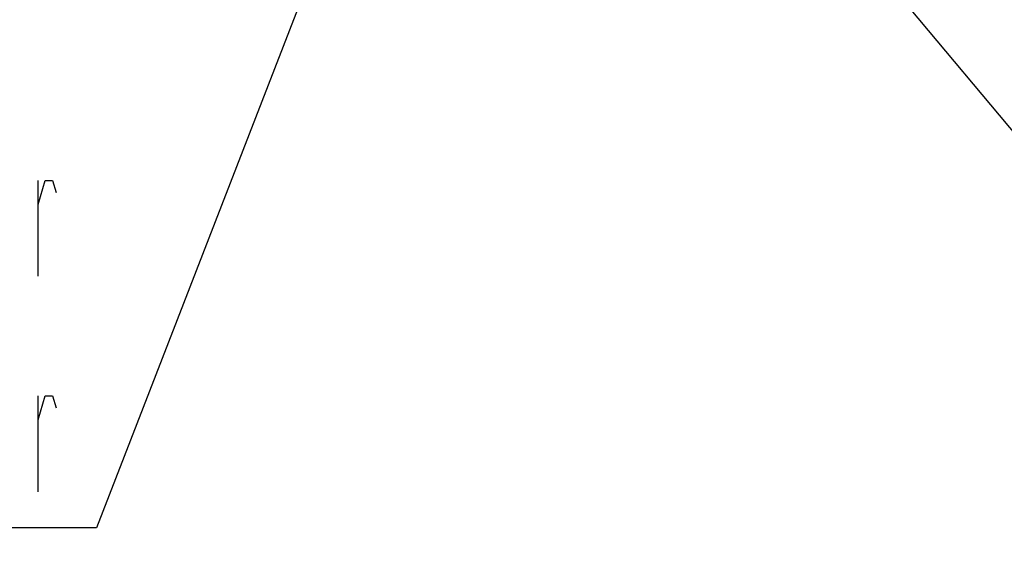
# Model space of a CAD drawing. Header units: millimetres. Extents: x 0 to 770, y -15 to 420.
# Tile 90 of 116: x 485 to 511, y 237 to 252. Entities that reach past the tile are written whole.
import ezdxf

# ---------------------------------------------------------------- set-up
doc = ezdxf.new("R2010")
doc.units = ezdxf.units.MM
doc.header["$LTSCALE"] = 32.67
doc.layers.add('DRA_ITEM', color=7, linetype='CONTINUOUS')

msp = doc.modelspace()

# ---------------------------------------------------------------- linework, layer by layer
at = {"layer": 'DRA_ITEM', "color": 2, "linetype": 'CONTINUOUS'}
for p, q in [((495.254792, 260.370455), (486.679215, 238.242387)), ((501.140801, 260.368669), (520.364353, 237.408024)), ((485.1342, 244.892388), (485.1342, 247.425716)), ((485.1342, 239.192395), (485.1342, 241.725723)), ((486.179215, 238.242387), (449.699215, 238.242387)), ((486.679215, 238.242387), (486.179215, 238.242387))]:
    msp.add_line(p, q, dxfattribs=at)
for points in [[(485.1342, 246.79238), (485.324212, 247.425716), (485.514224, 247.425716), (485.609212, 247.109048)], [(485.1342, 241.092387), (485.324212, 241.725723), (485.514224, 241.725723), (485.609212, 241.409055)]]:
    msp.add_lwpolyline(points, dxfattribs=at)

doc.saveas('drawing.dxf')
